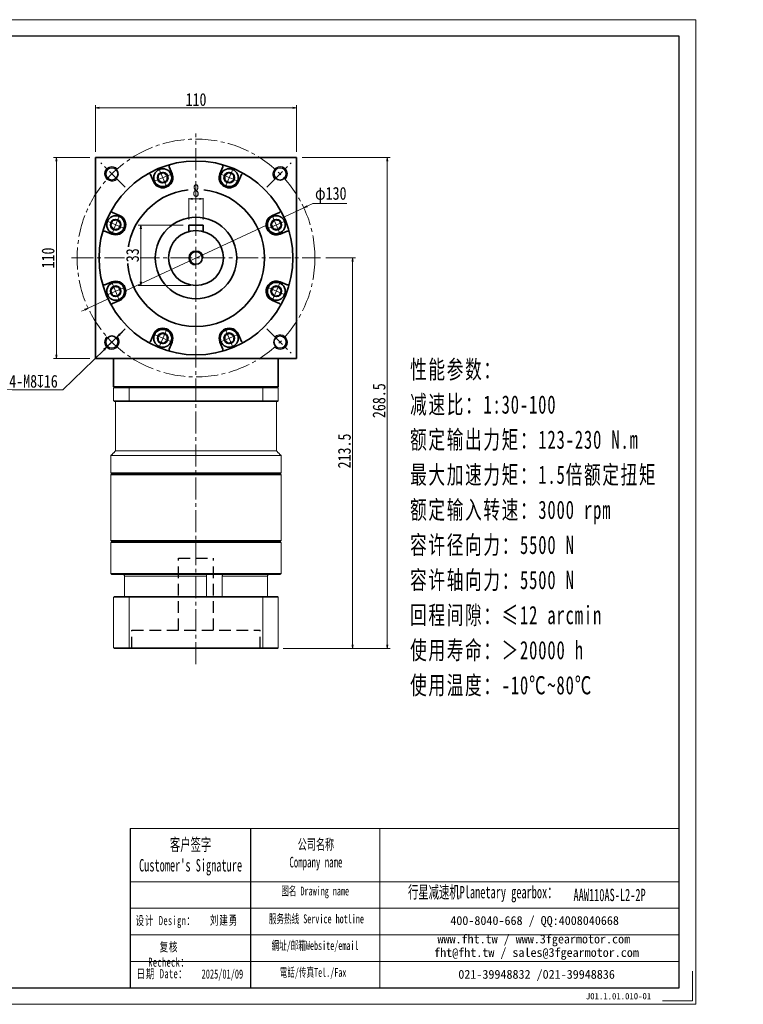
# Model space of a CAD drawing. Header units: millimetres. Extents: x -11 to 780, y -11 to 527.
# Tile 5 of 5: x 384 to 780, y -11 to 527. Entities that reach past the tile are written whole.
import ezdxf

# ---------------------------------------------------------------- set-up
doc = ezdxf.new("R2010")
doc.units = ezdxf.units.MM
doc.set_wipeout_variables(frame=1)
doc.linetypes.add('DASHED2', pattern=[9.525, 6.35, -3.175])
doc.linetypes.add('点画线', pattern=[18, 12, -2, 2, -2])
for name, color, linetype in [('4虚线层', 6, 'DASHED2'), ('6文字层', 3, 'Continuous'), ('7标注层', 4, 'Continuous')]:
    doc.layers.add(name, color=color, linetype=linetype)
for name, color, linetype, lineweight in [('EB0', 7, 'Continuous', 35), ('SLD-0', 7, 'Continuous', 18), ('中心线层', 1, '点画线', 18), ('图框_外框线', 7, 'Continuous', 18), ('尺寸线层', 3, 'Continuous', 18), ('粗实线层', 7, 'Continuous', 35)]:
    doc.layers.add(name, color=color, linetype=linetype, lineweight=lineweight)
doc.styles.add('SLDTEXTSTYLE4', font='SimSun.ttf', dxfattribs={"width": 0.611111})
doc.styles.get("Standard").update_dxf_attribs({"font": 'SimSun.ttf'})
doc.styles.add('宋体', font='SimSun.ttf', dxfattribs={"width": 0.8})
doc.styles.add('标准', font='txt', dxfattribs={"width": 0.667})
doc.styles.add('样式 1', font='SimSun.ttf')
doc.dimstyles.new('A水平标注$0', dxfattribs={"dimtxt": 3.5, "dimasz": 2, "dimexe": 1.5, "dimexo": 3, "dimgap": 1.1, "dimtad": 1, "dimtoh": 1, "dimdec": 4, "dimdsep": 46, "dimtxsty": '宋体', "dimblk": 'OPEN', "dimcen": 3, "dimclrd": 3, "dimclre": 3, "dimclrt": 6, "dimadec": 0, "dimazin": 0, "dimtm": 1e-09, "dimtfac": 1, "dimtdec": 4, "dimtix": 1, "dimtmove": 0, "dimatfit": 3, "dimldrblk": 'OPEN', "dimfxl": 0, "dimlwd": 13, "dimlwe": 13, "dimarcsym": 0})
doc.dimstyles.new('D直径标注φ25', dxfattribs={"dimtxt": 3.5, "dimasz": 2, "dimexe": 1, "dimexo": 3, "dimtad": 1, "dimtoh": 1, "dimdec": 1, "dimdsep": 46, "dimtxsty": '宋体', "dimblk": 'OPEN', "dimcen": 3, "dimclrd": 3, "dimclre": 3, "dimclrt": 130, "dimadec": 0, "dimazin": 0, "dimtm": 1e-09, "dimtfac": 1, "dimtdec": 1, "dimtmove": 0, "dimatfit": 0, "dimldrblk": 'OPEN', "dimfxl": 0, "dimlwd": 13, "dimlwe": 13, "dimarcsym": 0})
doc.dimstyles.new('螺孔(M8-7H)', dxfattribs={"dimtxt": 3.5, "dimasz": 2, "dimexe": 1.25, "dimexo": 3, "dimtad": 1, "dimtoh": 1, "dimdec": 4, "dimdsep": 46, "dimtxsty": '宋体', "dimblk": 'OPEN', "dimcen": 3, "dimclrd": 3, "dimclre": 3, "dimclrt": 2, "dimadec": 0, "dimazin": 0, "dimtm": 1e-09, "dimtfac": 1, "dimtdec": 4, "dimtmove": 0, "dimatfit": 3, "dimldrblk": 'OPEN', "dimfxl": 0, "dimlwd": 9, "dimlwe": 9, "dimarcsym": 0})

# ---------------------------------------------------------------- blocks, each defined once
blk = doc.blocks.new('_Open')
at = {"color": 0, "linetype": 'ByBlock', "lineweight": -2}
for p, q in [((-1, 0.17), (0, 0)), ((-1, -0.17), (0, 0)), ((0, 0), (-1, 0))]:
    blk.add_line(p, q, dxfattribs=at)
blk = doc.blocks.new('*D21')
at = {"layer": 'Defpoints', "color": 0, "transparency": 16777216}
for p in [(535.69, 479.18), (425.69, 452.11), (535.69, 452.11)]:
    blk.add_point(p, dxfattribs=at)
at = {"layer": '尺寸线层', "color": 3, "lineweight": 13, "transparency": 16777216}
for p, q in [((425.69, 455.11), (425.69, 480.68)), ((427.69, 479.18), (533.69, 479.18)), ((535.69, 455.11), (535.69, 480.68))]:
    blk.add_line(p, q, dxfattribs=at)
at = {"layer": '尺寸线层', "color": 3, "lineweight": 13, "transparency": 16777216, "xscale": 2, "yscale": 2, "zscale": 2, "rotation": 180}
blk.add_blockref('_Open', (425.69, 479.18), dxfattribs=at)
at = {"layer": '尺寸线层', "color": 3, "lineweight": 13, "transparency": 16777216, "xscale": 2, "yscale": 2, "zscale": 2}
blk.add_blockref('_Open', (535.69, 479.18), dxfattribs=at)
at = {"layer": '尺寸线层', "color": 6, "transparency": 16777216, "insert": (480.69, 483.68), "char_height": 7, "attachment_point": 5, "style": '宋体', "bg_fill": 3, "box_fill_scale": 1.1, "bg_fill_color": 256, "bg_fill_true_color": 13158600, "bg_fill_transparency": 0}
blk.add_mtext('110', dxfattribs=at)
blk = doc.blocks.new('*D22')
at = {"layer": 'Defpoints', "color": 0, "transparency": 16777216}
for p in [(404.36, 452.11), (425.69, 452.11), (425.69, 342.11)]:
    blk.add_point(p, dxfattribs=at)
at = {"layer": '尺寸线层', "color": 3, "lineweight": 13, "transparency": 16777216}
for p, q in [((422.69, 452.11), (402.86, 452.11)), ((404.36, 344.11), (404.36, 450.11)), ((422.69, 342.11), (402.86, 342.11))]:
    blk.add_line(p, q, dxfattribs=at)
at = {"layer": '尺寸线层', "color": 3, "lineweight": 13, "transparency": 16777216, "xscale": 2, "yscale": 2, "zscale": 2}
for p, rotation in [((404.36, 452.11), 90), ((404.36, 342.11), 270)]:
    blk.add_blockref('_Open', p, dxfattribs=dict(at, rotation=rotation))
at = {"layer": '尺寸线层', "color": 6, "transparency": 16777216, "insert": (399.86, 397.11), "char_height": 7, "attachment_point": 5, "rotation": 90, "style": '宋体', "bg_fill": 3, "box_fill_scale": 1.1, "bg_fill_color": 256, "bg_fill_true_color": 13158600, "bg_fill_transparency": 0}
blk.add_mtext('110', dxfattribs=at)
blk = doc.blocks.new('*D23')
at = {"layer": 'Defpoints', "color": 0, "transparency": 16777216}
for p in [(539.61, 424.54), (421.76, 369.68)]:
    blk.add_point(p, dxfattribs=at)
at = {"layer": '尺寸线层', "color": 3, "lineweight": 13, "transparency": 16777216}
for p, q in [((541.43, 425.39), (544.52, 426.83)), ((544.52, 426.83), (563.2, 426.83)), ((421.76, 369.68), (539.61, 424.54)), ((419.94, 368.83), (418.13, 367.99))]:
    blk.add_line(p, q, dxfattribs=at)
at = {"layer": '尺寸线层', "color": 3, "lineweight": 13, "transparency": 16777216, "xscale": 2, "yscale": 2, "zscale": 2}
for p, rotation in [((539.61, 424.54), 204.9644655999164), ((421.76, 369.68), 24.96446559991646)]:
    blk.add_blockref('_Open', p, dxfattribs=dict(at, rotation=rotation))
at = {"layer": '尺寸线层', "color": 130, "transparency": 16777216, "insert": (554.36, 431.49), "char_height": 7, "attachment_point": 5, "style": '宋体'}
blk.add_mtext('φ130', dxfattribs=at)
blk = doc.blocks.new('*X6')
at = {"layer": '中心线层', "linetype": '点画线', "lineweight": 18}
for p, q in [((0, -5.64), (0, 5.64)), ((-5.64, 0), (5.64, 0))]:
    blk.add_line(p, q, dxfattribs=at)
at = {"layer": '粗实线层'}
for p, q in [((-2.89, 0), (-1.44, 2.5)), ((-2.89, 0), (-1.44, -2.5)), ((-1.44, 2.5), (1.44, 2.5)), ((2.89, 0), (1.44, 2.5)), ((2.89, 0), (1.44, 2.5)), ((2.89, 0), (1.44, -2.5)), ((-1.44, -2.5), (1.44, -2.5))]:
    blk.add_line(p, q, dxfattribs=at)
blk.add_circle((0, 0), 2.89, dxfattribs=at)
for start, end in [(0, 180), (180, 360)]:
    blk.add_arc((0, 0), 4.89, start, end, dxfattribs=at)
blk = doc.blocks.new('*D37')
at = {"layer": 'Defpoints', "color": 0, "transparency": 16777216}
for p in [(476.69, 415.11), (484.69, 415.11)]:
    blk.add_point(p, dxfattribs=at)
at = {"layer": '尺寸线层', "color": 3, "lineweight": 13, "transparency": 16777216}
for p, q in [((476.69, 418.11), (476.69, 431)), ((484.69, 418.11), (484.69, 431)), ((482.69, 429.5), (478.69, 429.5))]:
    blk.add_line(p, q, dxfattribs=at)
at = {"layer": '尺寸线层', "color": 3, "lineweight": 13, "transparency": 16777216, "xscale": 2, "yscale": 2, "zscale": 2, "rotation": 180}
blk.add_blockref('_Open', (476.69, 429.5), dxfattribs=at)
at = {"layer": '尺寸线层', "color": 3, "lineweight": 13, "transparency": 16777216, "xscale": 2, "yscale": 2, "zscale": 2}
blk.add_blockref('_Open', (484.69, 429.5), dxfattribs=at)
at = {"layer": '尺寸线层', "color": 6, "transparency": 16777216, "insert": (480.69, 434), "char_height": 7, "attachment_point": 5, "style": '宋体', "bg_fill": 3, "box_fill_scale": 1.1, "bg_fill_color": 256, "bg_fill_true_color": 13158600, "bg_fill_transparency": 0}
blk.add_mtext('8', dxfattribs=at)
at = {"layer": 'Defpoints', "color": 0, "transparency": 16777216}
blk.add_point((476.69, 429.5), dxfattribs=at)
blk = doc.blocks.new('*D38')
at = {"layer": 'Defpoints', "color": 0, "transparency": 16777216}
for p in [(476.69, 415.11), (450.53, 382.11), (480.69, 382.11)]:
    blk.add_point(p, dxfattribs=at)
at = {"layer": '尺寸线层', "color": 3, "lineweight": 13, "transparency": 16777216}
for p, q in [((473.69, 415.11), (449.03, 415.11)), ((450.53, 413.11), (450.53, 384.11)), ((477.69, 382.11), (449.03, 382.11))]:
    blk.add_line(p, q, dxfattribs=at)
at = {"layer": '尺寸线层', "color": 3, "lineweight": 13, "transparency": 16777216, "xscale": 2, "yscale": 2, "zscale": 2}
for p, rotation in [((450.53, 415.11), 90), ((450.53, 382.11), 270)]:
    blk.add_blockref('_Open', p, dxfattribs=dict(at, rotation=rotation))
at = {"layer": '尺寸线层', "color": 6, "transparency": 16777216, "insert": (446.03, 398.61), "char_height": 7, "attachment_point": 5, "rotation": 90, "style": '宋体', "bg_fill": 3, "box_fill_scale": 1.1, "bg_fill_color": 256, "bg_fill_true_color": 13158600, "bg_fill_transparency": 0}
blk.add_mtext('33', dxfattribs=at)
blk = doc.blocks.new('*D11')
at = {"layer": 'Defpoints', "color": 0, "transparency": 16777216}
for p in [(548.69, 397.11), (566.31, 397.11), (525.29, 183.61)]:
    blk.add_point(p, dxfattribs=at)
at = {"layer": '尺寸线层', "color": 3, "lineweight": 13, "transparency": 16777216}
for p, q in [((551.69, 397.11), (567.81, 397.11)), ((566.31, 185.61), (566.31, 395.11)), ((528.29, 183.61), (567.81, 183.61))]:
    blk.add_line(p, q, dxfattribs=at)
at = {"layer": '尺寸线层', "color": 3, "lineweight": 13, "transparency": 16777216, "xscale": 2, "yscale": 2, "zscale": 2}
for p, rotation in [((566.31, 397.11), 90), ((566.31, 183.61), 270)]:
    blk.add_blockref('_Open', p, dxfattribs=dict(at, rotation=rotation))
at = {"layer": '尺寸线层', "color": 6, "transparency": 16777216, "insert": (561.81, 291.61), "char_height": 7, "attachment_point": 5, "rotation": 90, "style": '宋体', "bg_fill": 3, "box_fill_scale": 1.1, "bg_fill_color": 256, "bg_fill_true_color": 13158600, "bg_fill_transparency": 0}
blk.add_mtext('213.5', dxfattribs=at)
blk = doc.blocks.new('*D12')
at = {"layer": 'Defpoints', "color": 0, "transparency": 16777216}
for p in [(535.69, 452.11), (525.29, 183.61), (585.26, 183.61)]:
    blk.add_point(p, dxfattribs=at)
at = {"layer": '尺寸线层', "color": 3, "lineweight": 13, "transparency": 16777216}
for p, q in [((538.69, 452.11), (586.76, 452.11)), ((585.26, 450.11), (585.26, 185.61)), ((528.29, 183.61), (586.76, 183.61))]:
    blk.add_line(p, q, dxfattribs=at)
at = {"layer": '尺寸线层', "color": 3, "lineweight": 13, "transparency": 16777216, "xscale": 2, "yscale": 2, "zscale": 2}
for p, rotation in [((585.26, 452.11), 90), ((585.26, 183.61), 270)]:
    blk.add_blockref('_Open', p, dxfattribs=dict(at, rotation=rotation))
at = {"layer": '尺寸线层', "color": 6, "transparency": 16777216, "insert": (580.76, 319.11), "char_height": 7, "attachment_point": 5, "rotation": 90, "style": '宋体', "bg_fill": 3, "box_fill_scale": 1.1, "bg_fill_color": 256, "bg_fill_true_color": 13158600, "bg_fill_transparency": 0}
blk.add_mtext('268.5', dxfattribs=at)
blk = doc.blocks.new('*D42')
at = {"color": 3, "lineweight": 9, "transparency": 16777216}
for p, q in [((439.03, 355.33), (440.46, 356.72)), ((437.59, 353.93), (431.85, 348.36)), ((407.91, 325.12), (430.42, 346.97)), ((376.85, 325.12), (407.91, 325.12))]:
    blk.add_line(p, q, dxfattribs=at)
at = {"layer": 'Defpoints', "color": 0, "transparency": 16777216}
for p in [(437.59, 353.93), (431.85, 348.36)]:
    blk.add_point(p, dxfattribs=at)
at = {"color": 3, "lineweight": 9, "transparency": 16777216, "xscale": 2, "yscale": 2, "zscale": 2}
for p, rotation in [((437.59, 353.93), 224.1455887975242), ((431.85, 348.36), 44.14558879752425)]:
    blk.add_blockref('_Open', p, dxfattribs=dict(at, rotation=rotation))
at = {"color": 2, "transparency": 16777216, "insert": (391.88, 329.69), "char_height": 7, "attachment_point": 5, "style": '宋体'}
blk.add_mtext('4-M8{\\famgdt|b0|i0|c0|p0;x}{16}', dxfattribs=at)

msp = doc.modelspace()

# ---------------------------------------------------------------- linework, layer by layer
at = {"color": 7, "linetype": 'Continuous', "lineweight": 15}
for p, q in [((435.68513, 326.10985), (444.09278, 326.10985)), ((435.68513, 319.10985), (435.68513, 326.10985)), ((444.27084, 326.60985), (436.18513, 326.60985)), ((444.09278, 326.10985), (444.09278, 319.10985)), ((444.09278, 326.10985), (517.27748, 326.10985)), ((517.09941, 326.60985), (444.27084, 326.60985)), ((517.27748, 319.10985), (517.27748, 326.10985)), ((444.09278, 319.10985), (435.68513, 319.10985)), ((436.18513, 318.60985), (444.27084, 318.60985)), ((517.27748, 319.10985), (444.09278, 319.10985)), ((444.27084, 318.60985), (517.09941, 318.60985)), ((434.18513, 278.60985), (480.68513, 278.60985)), ((480.68513, 279.10985), (434.68513, 279.10985)), ((434.18513, 241.60985), (480.68513, 241.60985)), ((480.68513, 242.10985), (434.68513, 242.10985)), ((441.68436, 223.10985), (486.51356, 223.10985)), ((441.68436, 212.10985), (441.68436, 223.10985)), ((486.51356, 223.10985), (486.51356, 212.10985)), ((495.04497, 212.10985), (495.04497, 223.10985)), ((495.04497, 223.10985), (519.68589, 223.10985)), ((519.68589, 223.10985), (519.68589, 212.10985)), ((435.68513, 211.70985), (444.09278, 211.70985)), ((435.68513, 211.70985), (435.68513, 184.00985)), ((444.23516, 212.10985), (436.08513, 212.10985)), ((444.09278, 211.70985), (517.27748, 211.70985)), ((444.09278, 211.70985), (444.09278, 184.00985)), ((517.13509, 212.10985), (444.23516, 212.10985)), ((517.27748, 211.70985), (517.27748, 184.00985)), ((444.09278, 184.00985), (435.68513, 184.00985)), ((436.08513, 183.60985), (444.23516, 183.60985)), ((517.27748, 184.00985), (444.09278, 184.00985)), ((444.23516, 183.60985), (517.13509, 183.60985))]:
    msp.add_line(p, q, dxfattribs=at)
msp.add_line((510.42524, 85.20491), (510.42524, -1.7923))
for points in [[(436.18513, 326.60985), (435.68513, 326.10985)], [(444.27084, 326.60985), (444.09278, 326.10985)], [(517.09941, 326.60985), (517.27748, 326.10985)], [(435.68513, 319.10985), (436.18513, 318.60985)], [(436.68513, 291.60985), (436.68513, 318.60985)], [(444.09278, 319.10985), (444.27084, 318.60985)], [(517.27748, 319.10985), (517.09941, 318.60985)], [(434.18513, 289.10985), (436.68513, 291.60985)], [(434.18513, 279.60985), (434.18513, 289.10985)], [(434.68513, 279.10985), (434.18513, 279.60985)], [(434.18513, 278.60985), (434.68513, 279.10985)], [(434.18513, 242.60985), (434.18513, 278.60985)], [(434.68513, 242.10985), (434.18513, 242.60985)], [(434.18513, 241.60985), (434.68513, 242.10985)], [(434.18513, 224.60985), (434.18513, 241.60985)], [(434.68513, 224.10985), (434.18513, 224.60985)], [(435.68513, 211.70985), (436.08513, 212.10985)], [(444.09278, 211.70985), (444.23516, 212.10985)], [(517.27748, 211.70985), (517.13509, 212.10985)], [(435.68513, 184.00985), (436.08513, 183.60985)], [(444.23516, 183.60985), (444.09278, 184.00985)], [(517.13509, 183.60985), (517.27748, 184.00985)]]:
    msp.add_open_spline(points, degree=1, dxfattribs=at)
for points, knots in [([(441.68436, 223.10985), (441.67413, 223.21993), (441.65366, 223.44007), (441.49409, 223.73497), (441.25487, 223.96289), (440.97739, 224.09064), (440.78688, 224.10427), (440.7089, 224.10985)], [0, 0, 0, 0, 0.324175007, 0.648284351, 0.979229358, 1.316860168, 1.550819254, 1.550819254, 1.550819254, 1.550819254]), ([(486.48354, 223.98633), (486.48307, 223.97885), (486.48009, 223.93177), (486.49274, 223.74858), (486.50891, 223.45558), (486.51201, 223.22511), (486.51356, 223.10985)], [0, 0, 0, 0, 0.0513915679, 0.3237471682, 0.6004135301, 0.8771995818, 0.8771995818, 0.8771995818, 0.8771995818]), ([(495.04497, 223.10985), (495.0516, 223.21993), (495.06485, 223.44007), (495.16419, 223.73497), (495.30063, 223.96289), (495.4423, 224.09064), (495.52482, 224.10427), (495.5586, 224.10985)], [0, 0, 0, 0, 0.251379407, 0.502707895, 0.759337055, 1.021150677, 1.202572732, 1.202572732, 1.202572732, 1.202572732]), ([(520.66135, 224.10985), (520.64446, 224.10957), (520.51914, 224.1075), (520.28691, 224.05417), (520.00625, 223.87892), (519.79735, 223.6155), (519.6978, 223.34166), (519.68892, 223.16884), (519.68589, 223.10985)], [0, 0, 0, 0, 0.05070556, 0.376081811, 0.704498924, 1.040598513, 1.377079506, 1.551483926, 1.551483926, 1.551483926, 1.551483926])]:
    msp.add_open_spline(points, degree=3, knots=knots, dxfattribs=at)
at = {"layer": '4虚线层'}
for p, q in [((471.18758, 233.10985), (490.18758, 233.10985)), ((471.18828, 193.60985), (471.18758, 233.10985)), ((490.18828, 193.60985), (490.18758, 233.10985)), ((445.68828, 193.60985), (515.68828, 193.60985)), ((445.68845, 183.60985), (445.68828, 193.60985)), ((515.68845, 183.60985), (515.68828, 193.60985))]:
    msp.add_line(p, q, dxfattribs=at)
at = {"layer": '7标注层', "color": 0}
msp.add_line((444.79943, 85.20491), (444.79943, -1.77743), dxfattribs=at)
at = {"layer": 'EB0'}
msp.add_line((525.68513, 326.60985), (435.68513, 326.60985), dxfattribs=at)
at = {"layer": '中心线层'}
for p, q in [((441.96511, 435.82986), (428.68897, 449.106)), ((519.40514, 435.82986), (532.68128, 449.106)), ((519.40514, 435.82986), (532.68128, 449.106)), ((412.68513, 397.10985), (548.68513, 397.10985)), ((441.96511, 358.38984), (428.68897, 345.1137)), ((441.96511, 358.38984), (428.68897, 345.1137)), ((519.40514, 358.38984), (532.68128, 345.1137)), ((519.40514, 358.38984), (532.68128, 345.1137))]:
    msp.add_line(p, q, dxfattribs=at)
msp.add_circle((480.68513, 397.10985), 65, dxfattribs=at)
at = {"layer": '图框_外框线'}
for p, q in [((444.79943, 85.20491), (510.42524, 85.20491)), ((510.42524, 85.20491), (510.42524, -1.77743)), ((510.42524, 85.20491), (744.72824, 85.20491)), ((581.13263, 85.20491), (581.13263, -1.77743)), ((444.79943, 56.17884), (510.42524, 56.17884)), ((510.42524, 56.17884), (744.72824, 56.17884)), ((444.79943, 41.6658), (744.72824, 41.6658)), ((444.79943, 27.15276), (744.72824, 27.15276)), ((444.79943, 12.63972), (744.72824, 12.63972))]:
    msp.add_line(p, q, dxfattribs=at)
at = {"layer": '图框_外框线', "color": 3}
msp.add_lwpolyline([(-7.3038, -10.83806), (753.78886, -10.83806), (753.78886, 527.36319), (-7.3038, 527.36319)], close=True, dxfattribs=at)
at = {"layer": '图框_外框线', "color": 3, "lineweight": 25}
msp.add_lwpolyline([(37.99933, -1.77743), (744.72824, -1.77743), (744.72824, 518.30256), (37.99933, 518.30256)], close=True, dxfattribs=at)
at = {"layer": '图框_外框线', "color": 3}
msp.add_lwpolyline([(751.97674, 7.2832), (751.97674, -9.02593), (735.66761, -9.02593)], dxfattribs=at)
at = {"layer": '粗实线层'}
for p, q in [((425.68513, 342.10985), (425.68513, 452.10985)), ((425.68513, 452.10985), (535.68513, 452.10985)), ((535.68513, 452.10985), (535.68513, 342.10985)), ((467.589, 443.09889), (466.023, 446.87954)), ((493.78125, 443.09889), (495.34725, 446.87954)), ((457.42633, 438.88937), (455.86033, 442.67002)), ((503.94393, 438.88937), (505.50993, 442.67002)), ((438.90561, 420.36865), (435.12495, 421.93465)), ((522.46465, 420.36865), (526.2453, 421.93465)), ((484.68513, 415.10985), (476.68513, 415.10985)), ((476.68513, 415.10985), (476.68513, 411.56668)), ((484.68513, 415.10985), (484.68513, 411.56668)), ((434.69609, 410.20597), (430.91544, 411.77197)), ((526.67416, 410.20597), (530.45482, 411.77197)), ((434.69609, 384.01372), (430.91544, 382.44772)), ((526.67416, 384.01372), (530.45482, 382.44772)), ((438.90561, 373.85105), (435.12495, 372.28505)), ((522.46465, 373.85105), (526.2453, 372.28505)), ((457.42633, 355.33033), (455.86033, 351.54968)), ((503.94393, 355.33033), (505.50993, 351.54968)), ((467.589, 351.12081), (466.023, 347.34016)), ((493.78125, 351.12081), (495.34725, 347.34016)), ((535.68513, 342.10985), (425.68513, 342.10985)), ((435.68513, 326.60985), (435.68513, 342.10985)), ((525.68513, 326.60985), (525.68513, 342.10985))]:
    msp.add_line(p, q, dxfattribs=at)
for centre, radius in [((434.72319, 443.07179), 3.4), ((526.64707, 443.07179), 3.4), ((526.64707, 443.07179), 3.4), ((480.68513, 397.10985), 37.5), ((480.68513, 397.10985), 22.25), ((480.68513, 397.10985), 15), ((480.68513, 397.10985), 3.4), ((434.72319, 351.14791), 3.4), ((434.72319, 351.14791), 3.4), ((526.64707, 351.14791), 3.4), ((526.64707, 351.14791), 3.4)]:
    msp.add_circle(centre, radius, dxfattribs=at)
at = {"layer": '粗实线层', "lineweight": 18}
for centre, start, end in [((434.72319, 443.07179), 43.2367746, 315), ((526.64707, 443.07179), 313.2367746, 225), ((526.64707, 443.07179), 313.2367746, 225), ((480.68513, 397.10985), 0, 270), ((434.72319, 351.14791), 133.2367746, 45), ((434.72319, 351.14791), 133.2367746, 45), ((526.64707, 351.14791), 223.2367746, 135), ((526.64707, 351.14791), 223.2367746, 135)]:
    msp.add_arc(centre, 4, start, end, dxfattribs=at)
at = {"layer": '粗实线层'}
for centre, radius, start, end in [((466.94688, 447.26222), 1, 105.3191645, 202.5000344), ((494.42337, 447.26222), 1, 337.4999656, 74.6808355), ((454.93645, 442.28734), 1, 22.4999656, 119.6808355), ((462.50766, 440.99413), 5.5, 202.5, 22.5), ((498.86259, 440.99413), 5.5, 157.5, 337.5), ((506.4338, 442.28734), 1, 60.3191645, 157.5000344), ((435.50764, 422.85853), 1, 150.3191645, 247.5000344), ((436.80085, 415.28731), 5.5, 247.5, 67.5), ((524.5694, 415.28731), 5.5, 112.5, 292.5), ((525.86262, 422.85853), 1, 292.4999656, 29.6808355), ((430.53275, 410.8481), 1, 67.4999656, 164.6808355), ((530.8375, 410.8481), 1, 15.3191645, 112.5000344), ((430.53275, 383.3716), 1, 195.3191645, 292.5000344), ((436.80085, 378.93239), 5.5, 292.5, 112.5), ((524.5694, 378.93239), 5.5, 67.5, 247.5), ((530.8375, 383.3716), 1, 247.4999656, 344.6808355), ((435.50764, 371.36117), 1, 112.4999656, 209.6808355), ((525.86262, 371.36117), 1, 330.3191645, 67.5000344), ((462.50766, 353.22557), 5.5, 337.5, 157.5), ((498.86259, 353.22557), 5.5, 22.5, 202.5), ((454.93645, 351.93236), 1, 240.3191645, 337.5000344), ((506.4338, 351.93236), 1, 202.4999656, 299.6808355), ((466.94688, 346.95747), 1, 157.4999656, 254.6808355), ((494.42337, 346.95747), 1, 285.3191645, 22.5000344)]:
    msp.add_arc(centre, radius, start, end, dxfattribs=at)

# ---------------------------------------------------------------- block references
at = {"layer": '粗实线层', "rotation": 202.4999999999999}
msp.add_blockref('*X6', (498.86259, 353.22557), dxfattribs=at)

# ---------------------------------------------------------------- texts
at = {"layer": '6文字层', "insert": (693.77092, -4.65955), "char_height": 3.5, "width": 43.304423, "attachment_point": 1, "style": '样式 1'}
msp.add_mtext('J01.1.01.010-01', dxfattribs=at)
at = {"layer": 'SLD-0', "color": 1, "attachment_point": 2}
for s, insert, char_height, width, style in [("{\\fSimSun|b1|i0|c134|p2;客户签字\\PCustomer's Signature}", (477.72545, 79.83498), 6.7727509, 84.25372, 'SLDTEXTSTYLE4'), ('{\\fSimSun|b1|i0|c134|p2;公司名称\\PCompany name}', (546.22739, 79.47545), 5.8052151, 75.1594099, 'SLDTEXTSTYLE4'), ('{\\fSimSun|b1|i0|c134|p2;图名 Drawing name}', (545.83057, 53.50357), 4.8376792, 61.8675528, 'SLDTEXTSTYLE4'), ('{\\fSimSun|b1|i0|c134|p2;  \\H1.1667x;行星减速机Planetary gearbox\\fSimSun|b0|i0|c134|p2;：}', (635.01622, 53.87673), 5.8052151, 91.3023335, 'SLDTEXTSTYLE4'), ('AAW110AS-L2-2P', (706.73717, 52.33542), 6.7727509, 49.2885591, 'SLDTEXTSTYLE4'), ('{\\fNSimSun|b0|i0|c134|p49;\\T1.1;设计 \\fNSimSun|b0|i0|c0|p49;Design\\fNSimSun|b0|i0|c134|p49;：}', (464.0704, 37.43859), 5, 31.9717109, '标准'), ('{\\fSimSun|b0|i0|c134|p2;\\T1.1;刘建勇}', (495.99842, 37.64094), 5, 31.9717109, '标准'), ('{\\fSimSun|b1|i0|c134|p2;服务热线 Service hotline}', (546.51659, 38.29158), 4.8376792, 68.9263973, 'SLDTEXTSTYLE4'), ('{\\fNSimSun|b0|i0|c134|p49;\\T1.1;复核 \\fNSimSun|b0|i0|c0|p49;Recheck\\fNSimSun|b0|i0|c134|p49;：}', (465.91746, 23.03864), 5, 31.9717109, '标准'), ('{\\fSimSun|b1|i0|c134|p2;網址/邮箱Website/email}', (545.76332, 23.71641), 4.8376792, 71.7458919, 'SLDTEXTSTYLE4'), ('{\\fNSimSun|b0|i0|c134|p49;\\T1.1;日期 Date：}', (462.11119, 8.39132), 5, 31.9717109, '标准'), ('{\\fNSimSun|b0|i0|c134|p49;2025/01/09}', (495.11987, 8.2312), 5, 31.9717109, '标准'), ('{\\fSimSun|b1|i0|c134|p2;電話/传真Tel./Fax}', (544.67946, 9.0276), 4.8376792, 72.6087847, 'SLDTEXTSTYLE4')]:
    msp.add_mtext(s, dxfattribs=dict(at, insert=insert, char_height=char_height, width=width, style=style))
at = {"layer": 'SLD-0', "color": 1, "char_height": 4.8376792, "attachment_point": 2}
for s, insert, width in [('{\\fSimSun|b1|i0|c134|p2;400-8040-668 / QQ:4008040668}', (665.76721, 37.36721), 140.851011), ('{\\fSimSun|b1|i0|c134|p2;www.fht.tw / www.3fgearmotor.com }', (665.32115, 27.29098), 141.0095703), ('\\pt58.05215;{\\fSimSun|b1|i0|c134|p2;fht@fht.tw / sales@3fgearmotor.com }', (666.79549, 19.92447), 141.0095703), ('{\\fSimSun|b1|i0|c134|p2;021-39948832 /021-39948836 }', (666.84607, 7.96988), 107.6714739)]:
    msp.add_mtext(s, dxfattribs=dict(at, insert=insert, width=width))
at = {"layer": '尺寸线层', "insert": (597.71177, 341.20225), "char_height": 10, "width": 173.6311347, "attachment_point": 1, "line_spacing_factor": 1.15057, "style": '标准'}
msp.add_mtext('{\\fNSimSun|b0|i0|c134|p49;\\T1.1;性能参数：\\P减速比：1:30-100\\P额定输出力矩：123-230 N.m\\P最大加速力矩：1.5倍额定扭矩\\P额定输入转速：3000 rpm\\P容许径向力：5500 N\\P容许轴向力：5500 N\\P回程间隙：≤12 arcmin\\P使用寿命：＞20000 h\\P使用温度：-10℃~80℃}', dxfattribs=at)

# ---------------------------------------------------------------- next in the draw order: dimensions: what is measured, and where the dimension line sits
at = {"layer": '尺寸线层'}
dim = msp.add_linear_dim(base=(535.68513, 479.1803), p1=(425.68513, 452.10985), p2=(535.68513, 452.10985), dimstyle='A水平标注$0', override={"dimtxt": 7, "dimgap": 1, "dimdec": 1, "dimpost": '<>', "dimblk": 'Open', "dimtvp": 0.1, "dimtfill": 1, "dimtfillclr": 256}, dxfattribs=at)
dim.commit()
dim.dimension.update_dxf_attribs({"geometry": '*D21', "text_midpoint": (480.68513, 479.1803), "dimtype": 160})

# ---------------------------------------------------------------- next in the draw order: dimensions: what is measured, and where the dimension line sits
dim = msp.add_linear_dim(base=(404.35806, 452.10985), p1=(425.68513, 342.10985), p2=(425.68513, 452.10985), angle=90, dimstyle='A水平标注$0', override={"dimtxt": 7, "dimgap": 1, "dimdec": 1, "dimpost": '<>', "dimblk": 'Open', "dimtvp": 0.1, "dimtfill": 1, "dimtfillclr": 256}, dxfattribs=at)
dim.commit()
dim.dimension.update_dxf_attribs({"geometry": '*D22', "text_midpoint": (404.35806, 397.10985), "dimtype": 160})

# ---------------------------------------------------------------- next in the draw order: linework, layer by layer
at = {"layer": '粗实线层'}
msp.add_circle((480.68513, 397.10985), 53, dxfattribs=at)

# ---------------------------------------------------------------- next in the draw order: dimensions: what is measured, and where the dimension line sits
dim = msp.add_diameter_dim_2p(p1=(437.59348, 353.93384), p2=(431.8529, 348.36197), text='4-M<>{\\famgdt|b0|i0|c0|p0;x}{16}', dimstyle='螺孔(M8-7H)', override={"dimtxt": 7, "dimgap": 1, "dimtad": 1, "dimtih": 0, "dimtoh": 1, "dimdec": 4, "dimlfac": 1, "dimpost": '<>', "dimcen": 0, "dimse1": 0, "dimse2": 0, "dimsd1": 0, "dimsd2": 0, "dimtix": 0, "dimtofl": 1, "dimatfit": 3, "dimtvp": 0.1, "dimtfill": 0})
dim.commit()
dim.dimension.update_dxf_attribs({"geometry": '*D42', "text_midpoint": (391.87844, 325.118), "dimtype": 163})
at = {"layer": '尺寸线层'}
dim = msp.add_diameter_dim_2p(p1=(421.7581, 369.6762), p2=(539.61216, 424.5435), dimstyle='D直径标注φ25', override={"dimtxt": 7, "dimgap": 1, "dimpost": 'φ<>', "dimtfill": 0}, dxfattribs=at)
dim.commit()
dim.dimension.update_dxf_attribs({"geometry": '*D23', "text_midpoint": (554.36294, 426.83066), "dimtype": 163})

# ---------------------------------------------------------------- next in the draw order: dimensions: what is measured, and where the dimension line sits
dim = msp.add_linear_dim(base=(476.68513, 429.49514), p1=(484.68513, 415.10985), p2=(476.68513, 415.10985), dimstyle='A水平标注$0', override={"dimtxt": 7, "dimgap": 1, "dimdec": 1, "dimpost": '<>', "dimblk": 'Open', "dimtvp": 0.1, "dimtfill": 1, "dimtfillclr": 256}, dxfattribs=at)
dim.commit()
dim.dimension.update_dxf_attribs({"geometry": '*D37', "text_midpoint": (480.68513, 429.49514), "dimtype": 160})

# ---------------------------------------------------------------- next in the draw order: wipeouts: each hides what was drawn before it
for points in [[(467.02543, 442.86545), (466.64745, 443.59688), (466.64745, 443.59688), (465.76532, 444.64102), (464.62865, 445.40021), (463.32625, 445.81512), (461.9599, 445.85335), (460.63634, 445.5119), (460.63634, 445.5119), (459.459, 444.81745), (458.51988, 443.82426), (457.89233, 442.60994), (457.62542, 441.26936), (457.73997, 439.90728), (457.73997, 439.90728), (457.98989, 439.1228), (457.98989, 439.1228), (458.62817, 438.01728), (459.53082, 437.11463), (460.63634, 436.47636), (461.86939, 436.14596), (463.14594, 436.14596), (464.37899, 436.47636), (464.37899, 436.47636), (465.68346, 437.27574), (466.67707, 438.43911), (467.26255, 439.85258), (467.38259, 441.37779)], [(503.38036, 439.1228), (503.63028, 439.90728), (503.63028, 439.90728), (503.74484, 441.26936), (503.47792, 442.60994), (502.85038, 443.82426), (501.91125, 444.81745), (500.73391, 445.5119), (500.73391, 445.5119), (499.41036, 445.85335), (498.044, 445.81512), (496.74161, 445.40021), (495.60494, 444.64102), (494.72281, 443.59688), (494.72281, 443.59688), (494.34482, 442.86545), (494.34482, 442.86545), (494.01442, 441.6324), (494.01442, 440.35585), (494.34482, 439.1228), (494.98309, 438.01728), (495.88575, 437.11463), (496.99127, 436.47636), (496.99127, 436.47636), (498.47892, 436.1192), (500.00414, 436.23924), (501.41761, 436.82472), (502.58098, 437.81833)], [(438.67217, 419.80508), (437.8877, 420.055), (437.8877, 420.055), (436.52562, 420.16956), (435.18504, 419.90264), (433.97072, 419.2751), (432.97753, 418.33597), (432.28308, 417.15863), (432.28308, 417.15863), (431.94163, 415.83508), (431.97985, 414.46872), (432.39477, 413.16633), (433.15396, 412.02966), (434.1981, 411.14753), (434.1981, 411.14753), (434.92953, 410.76954), (434.92953, 410.76954), (436.16258, 410.43915), (437.43912, 410.43915), (438.67217, 410.76954), (439.77769, 411.40781), (440.68035, 412.31047), (441.31862, 413.41599), (441.31862, 413.41599), (441.67577, 414.90365), (441.55574, 416.42886), (440.97026, 417.84233), (439.97665, 419.0057)], [(526.44073, 410.76954), (527.17215, 411.14753), (527.17215, 411.14753), (528.21629, 412.02966), (528.97548, 413.16633), (529.3904, 414.46872), (529.42863, 415.83508), (529.08718, 417.15863), (529.08718, 417.15863), (528.39272, 418.33597), (527.39954, 419.2751), (526.18521, 419.90264), (524.84464, 420.16956), (523.48256, 420.055), (523.48256, 420.055), (522.69808, 419.80508), (522.69808, 419.80508), (521.59256, 419.16681), (520.68991, 418.26416), (520.05163, 417.15863), (519.72124, 415.92559), (519.72124, 414.64904), (520.05163, 413.41599), (520.05163, 413.41599), (520.85102, 412.11151), (522.01439, 411.1179), (523.42786, 410.53242), (524.95307, 410.41239)], [(434.92953, 383.45016), (434.1981, 383.07217), (434.1981, 383.07217), (433.15396, 382.19004), (432.39477, 381.05337), (431.97985, 379.75097), (431.94163, 378.38462), (432.28308, 377.06106), (432.28308, 377.06106), (432.97753, 375.88373), (433.97072, 374.9446), (435.18504, 374.31706), (436.52562, 374.05014), (437.8877, 374.1647), (437.8877, 374.1647), (438.67217, 374.41462), (438.67217, 374.41462), (439.77769, 375.05289), (440.68035, 375.95554), (441.31862, 377.06106), (441.64901, 378.29411), (441.64901, 379.57066), (441.31862, 380.80371), (441.31862, 380.80371), (440.51923, 382.10819), (439.35587, 383.1018), (437.9424, 383.68728), (436.41718, 383.80731)], [(522.69808, 374.41462), (523.48256, 374.1647), (523.48256, 374.1647), (524.84464, 374.05014), (526.18521, 374.31706), (527.39954, 374.9446), (528.39272, 375.88373), (529.08718, 377.06106), (529.08718, 377.06106), (529.42863, 378.38462), (529.3904, 379.75097), (528.97548, 381.05337), (528.21629, 382.19004), (527.17215, 383.07217), (527.17215, 383.07217), (526.44073, 383.45016), (526.44073, 383.45016), (525.20768, 383.78055), (523.93113, 383.78055), (522.69808, 383.45016), (521.59256, 382.81188), (520.68991, 381.90923), (520.05163, 380.80371), (520.05163, 380.80371), (519.69448, 379.31605), (519.81452, 377.79084), (520.39999, 376.37737), (521.3936, 375.214)], [(457.98989, 355.09689), (457.73997, 354.31242), (457.73997, 354.31242), (457.62542, 352.95034), (457.89233, 351.60976), (458.51988, 350.39544), (459.459, 349.40225), (460.63634, 348.7078), (460.63634, 348.7078), (461.9599, 348.36635), (463.32625, 348.40457), (464.62865, 348.81949), (465.76532, 349.57868), (466.64745, 350.62282), (466.64745, 350.62282), (467.02543, 351.35425), (467.02543, 351.35425), (467.35583, 352.5873), (467.35583, 353.86384), (467.02543, 355.09689), (466.38716, 356.20241), (465.48451, 357.10507), (464.37899, 357.74334), (464.37899, 357.74334), (462.89133, 358.1005), (461.36612, 357.98046), (459.95265, 357.39498), (458.78928, 356.40137)]]:
    msp.add_wipeout(points).dxf.layer = '粗实线层'

# ---------------------------------------------------------------- next in the draw order: block references
at = {"layer": '粗实线层'}
for p, rotation in [((462.50766, 440.99413), 22.5), ((498.86259, 440.99413), 337.5000000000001), ((436.80085, 415.28731), 67.50000000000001), ((524.5694, 415.28731), 292.5000000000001), ((436.80085, 378.93239), 112.5), ((524.5694, 378.93239), 247.5000000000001), ((462.50766, 353.22557), 157.5000000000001)]:
    msp.add_blockref('*X6', p, dxfattribs=dict(at, rotation=rotation))

# ---------------------------------------------------------------- next in the draw order: dimensions: what is measured, and where the dimension line sits
at = {"layer": '尺寸线层'}
for base, p1, p2, angle, override, picture, middle in [((450.53452, 382.10985), (476.68513, 415.10985), (480.68513, 382.10985), 270, {"dimtxt": 7, "dimgap": 1, "dimdec": 1, "dimpost": '<>', "dimblk": 'Open', "dimtvp": 0.1, "dimtfill": 1, "dimtfillclr": 256}, '*D38', (450.53452, 398.60985)), ((566.31235, 397.10985), (525.28513, 183.60985), (548.68513, 397.10985), 90, {"dimtxt": 7, "dimgap": 1, "dimtad": 1, "dimdec": 1, "dimlfac": 1, "dimpost": '<>', "dimse1": 0, "dimse2": 0, "dimsd1": 0, "dimsd2": 0, "dimtofl": 1, "dimtvp": 0.1}, '*D11', (566.31235, 291.60964))]:
    dim = msp.add_linear_dim(base=base, p1=p1, p2=p2, angle=angle, dimstyle='A水平标注$0', override=override, dxfattribs=at)
    dim.commit()
    dim.dimension.update_dxf_attribs({"geometry": picture, "text_midpoint": middle, "dimtype": 160})

# ---------------------------------------------------------------- next in the draw order: linework, layer by layer
at = {"layer": '中心线层'}
msp.add_line((480.68513, 175.17412), (480.68513, 465.10985), dxfattribs=at)

# ---------------------------------------------------------------- next in the draw order: dimensions: what is measured, and where the dimension line sits
at = {"layer": '尺寸线层'}
dim = msp.add_linear_dim(base=(585.25514, 183.60985), p1=(535.68513, 452.10985), p2=(525.28513, 183.60985), angle=90, dimstyle='A水平标注$0', override={"dimtxt": 7, "dimgap": 1, "dimdec": 1, "dimpost": '<>', "dimblk": 'Open', "dimtvp": 0.1, "dimtfill": 1, "dimtfillclr": 256}, dxfattribs=at)
dim.commit()
dim.dimension.update_dxf_attribs({"geometry": '*D12', "text_midpoint": (585.25514, 319.10964), "dimtype": 160})

# ---------------------------------------------------------------- next in the draw order: linework, layer by layer
at = {"color": 7, "linetype": 'Continuous', "lineweight": 15}
for p, q in [((525.18513, 326.60985), (517.09941, 326.60985)), ((517.27748, 326.10985), (525.68513, 326.10985)), ((525.68513, 326.10985), (525.68513, 319.10985)), ((517.09941, 318.60985), (525.18513, 318.60985)), ((525.68513, 319.10985), (517.27748, 319.10985)), ((524.68513, 291.60985), (436.68513, 291.60985)), ((527.18513, 289.10985), (434.18513, 289.10985)), ((527.18513, 279.60985), (434.18513, 279.60985)), ((434.68513, 279.10985), (526.68513, 279.10985)), ((526.68513, 279.10985), (480.68513, 279.10985)), ((480.68513, 278.60985), (527.18513, 278.60985)), ((527.18513, 242.60985), (434.18513, 242.60985)), ((434.68513, 242.10985), (526.68513, 242.10985)), ((526.68513, 242.10985), (480.68513, 242.10985)), ((480.68513, 241.60985), (527.18513, 241.60985)), ((527.18513, 224.60985), (434.18513, 224.60985)), ((434.68513, 224.10985), (526.68513, 224.10985)), ((525.28513, 212.10985), (517.13509, 212.10985)), ((517.27748, 211.70985), (525.68513, 211.70985)), ((525.68513, 211.70985), (525.68513, 184.00985)), ((517.13509, 183.60985), (525.28513, 183.60985)), ((525.68513, 184.00985), (517.27748, 184.00985))]:
    msp.add_line(p, q, dxfattribs=at)
for points in [[(525.18513, 326.60985), (525.68513, 326.10985)], [(524.68513, 318.60985), (524.68513, 291.60985)], [(525.18513, 318.60985), (525.68513, 319.10985)], [(524.68513, 291.60985), (527.18513, 289.10985)], [(527.18513, 289.10985), (527.18513, 279.60985)], [(527.18513, 279.60985), (526.68513, 279.10985)], [(526.68513, 279.10985), (527.18513, 278.60985)], [(527.18513, 278.60985), (527.18513, 242.60985)], [(527.18513, 242.60985), (526.68513, 242.10985)], [(526.68513, 242.10985), (527.18513, 241.60985)], [(527.18513, 241.60985), (527.18513, 224.60985)], [(527.18513, 224.60985), (526.68513, 224.10985)], [(525.28513, 212.10985), (525.68513, 211.70985)], [(525.28513, 183.60985), (525.68513, 184.00985)]]:
    msp.add_open_spline(points, degree=1, dxfattribs=at)

doc.saveas('drawing.dxf')
